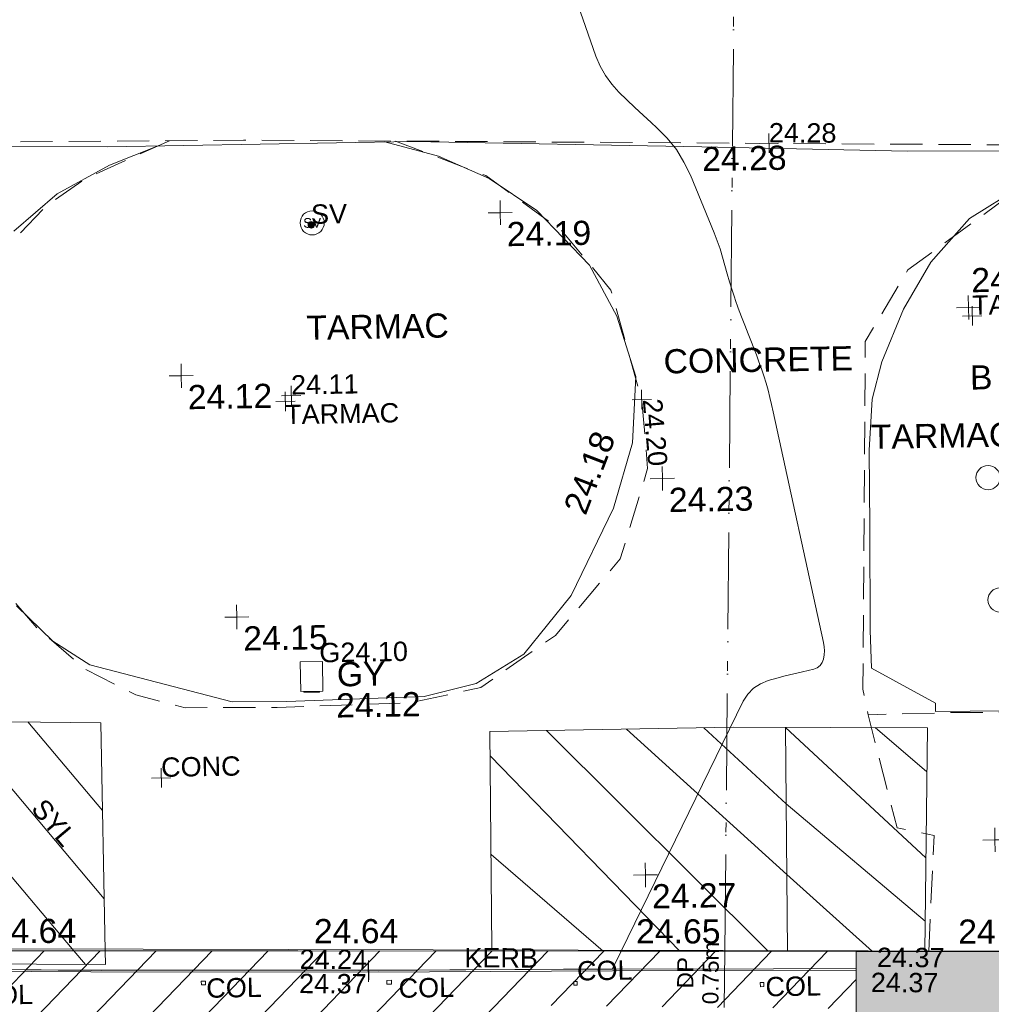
# Model space of a CAD drawing. Header units: millimetres. Extents: x -290717 to 520720, y -88450 to 287762.
# Tile 66 of 256: x -113045 to -97965, y -50018 to -34739. Entities that reach past the tile are written whole.
import ezdxf

# ---------------------------------------------------------------- set-up
doc = ezdxf.new("R2010")
doc.units = ezdxf.units.MM
for name, pattern in [('IMPORT-DASHED _2_', [750, 500, -250]), ('IMPORT-UG_ELEC_STREET LIGHTING_QLB2 _2_', [2700, 1500, -300, 0, -250, 150, -300, 0, -200]), ('IMPORT-UG_WATER_QLB2 _2_', [2500, 1500, -300, 0, -50, 150, -300, 0, -200])]:
    doc.linetypes.add(name, pattern=pattern)
for name, color, linetype, lineweight, true_color in [('00_TOPO_FURN_BOLLARD', 7, 'Continuous', 9, 0x666666), ('00_TOPO_LEVEL_SPOT', 7, 'Continuous', 9, 0x666666), ('00_TOPO_ROAD_MARKING_YELLOW_BOX', 40, 'Continuous', 9, 0xffbf00), ('00_TOPO_SERV_GULLY', 7, 'Continuous', 9, 0x5252a5), ('00_TOPO_SERV_STOP_VALVE', 7, 'Continuous', 9, 0x666666), ('00_UAV_BUILDING_HATCH', 7, 'Continuous', 9, 0x999999), ('00_UAV_BUILDING_OUTLINE', 5, 'Continuous', 9, 0x0000ff), ('12333-PUM-2D-U-0001-C01 - Rev2_REVIT IMPORT_dwg', 7, 'Continuous', 9, 0x767676), ('A_RHA_Line', 7, 'Continuous', 9, 0x00a600), ('COLUMN', 7, 'Continuous', 9, 0xa500a5), ('COLUMN_TXT', 7, 'Continuous', 9, 0xa500a5), ('CONTOURS_MINOR', 7, 'Continuous', 9, 0x00a5a5), ('EAVE', 3, 'Continuous', 9, 0x00ff00), ('GULLY', 7, 'Continuous', 9, 0x7fbfff), ('GULLY_LVL', 7, 'Continuous', 9, 0x7fbfff), ('KERB_BOTTOM', 7, 'Continuous', 9, 0x0000a5), ('KERB_BOTTOM_LVL', 7, 'Continuous', 9, 0x0000a5), ('KERB_BOTTOM_TXT', 7, 'Continuous', 9, 0x0000a5), ('KERB_TOP', 2, 'Continuous', 9, 0xffff00), ('KERB_TOP_LVL', 2, 'Continuous', 9, 0xffff00), ('MARKINGS_YELLOW_LINE', 7, 'Continuous', 9, 0xc0c0c0), ('MARKINGS_YELLOW_LINE_TXT', 7, 'Continuous', 9, 0xc0c0c0), ('PUM-WATER-QLB2', 5, 'IMPORT-UG_WATER_QLB2 _2_', 9, 0x0000ff), ('SLUICEVALVE', 5, 'Continuous', 9, 0x0000ff), ('SLUICEVALVE_TXT', 5, 'Continuous', 9, 0x0000ff), ('SPOT_HEIGHTS_LVL', 7, 'Continuous', 9, 0x00a500)]:
    doc.layers.add(name, color=color, linetype=linetype, lineweight=lineweight, true_color=true_color)
for name, color, linetype, lineweight in [('00_TOPO_ROAD_EDGE', 7, 'Continuous', 9), ('00_TOPO_SURFACE', 7, 'Continuous', 9), ('00_TOPO_SURVEY_TEXT', 7, 'Continuous', 9), ('A_RHA_Detail', 7, 'Continuous', 9), ('CHANGE_OF_SURFACE', 7, 'IMPORT-DASHED _2_', 9), ('CHANGE_OF_SURFACE_LVL', 7, 'Continuous', 9), ('Text', 7, 'Continuous', 9), ('TEXT_TXT', 7, 'Continuous', 9)]:
    doc.layers.add(name, color=color, linetype=linetype, lineweight=lineweight)
doc.styles.add('Arial_1', font='arial.ttf', dxfattribs={"height": 250})
doc.styles.add('Arial_3', font='arial.ttf', dxfattribs={"height": 300})
doc.styles.add('Swis721 Lt BT', font='swissl.ttf', dxfattribs={"height": 400})
doc.styles.add('Swis721 Lt BT_2', font='swissl.ttf', dxfattribs={"height": 375})

# ---------------------------------------------------------------- blocks, each defined once
blk = doc.blocks.new('12333-PUM-2D-U-0001-C01 - Rev2_REVIT IMPORT_dwg_MSL_Bollard_2-2077182-Site Location Plan Existing')
at = {"layer": '00_TOPO_FURN_BOLLARD', "color": 254, "true_color": 0xcccccc}
blk.add_circle((0, 0), 62.5, dxfattribs=at)
blk = doc.blocks.new('12333-PUM-2D-U-0001-C01 - Rev2_REVIT IMPORT_dwg_MSL_Sluice_Valve_SYM-2077186-Site Location Plan Existing')
at = {"layer": '00_TOPO_SERV_STOP_VALVE', "color": 254, "true_color": 0xcccccc}
blk.add_circle((0, 0), 500, dxfattribs=at)
at = {"layer": '00_TOPO_SERV_STOP_VALVE', "insert": (0, 199), "char_height": 400, "width": 785.11, "attachment_point": 2, "line_spacing_factor": 1.005062, "style": 'Swis721 Lt BT'}
blk.add_mtext('SV', dxfattribs=at)
blk = doc.blocks.new('12333-PUM-2D-U-0001-C01 - Rev2_REVIT IMPORT_dwg_MM-2077200-Site Location Plan Existing')
at = {"layer": '00_TOPO_LEVEL_SPOT', "color": 254, "true_color": 0xcccccc, "flags": 128}
for points in [[(500, 0), (0, 0), (0, 500)], [(0, -500), (0, 0), (-500, 0)]]:
    blk.add_lwpolyline(points, dxfattribs=at)
blk = doc.blocks.new('12333-PUM-2D-U-0001-C01 - Rev2_REVIT IMPORT_dwg_MGS62954_T2_Galway_ITM_3d_Rev1-2077680-Site Location Plan Existing')
at = {"layer": '00_UAV_BUILDING_HATCH', "true_color": 0xcccccc}
h = blk.add_hatch(dxfattribs=at)
h.set_pattern_fill('FP_1', color=254, style=0, pattern_type=2)
h.set_pattern_definition([(45, (0, 0), (-441.94173824, 441.94173824), [])])
h.paths.add_polyline_path([(533799643, 725503973), (533800987, 725503952), (533801021, 725506039), (533799669, 725506078), (533799643, 725503975)])
h.paths.add_polyline_path([(533783564, 725505749), (533785011, 725505739), (533785005, 725506367), (533785200, 725506368), (533785196, 725506136), (533787895, 725506094), (533787899, 725506299), (533788101, 725506294), (533788098, 725506084), (533790774, 725506044), (533790778, 725506259), (533790993, 725506251), (533791006, 725506034), (533793672, 725505973), (533793663, 725506193), (533793875, 725506199), (533793887, 725505962), (533796565, 725505923), (533796574, 725506133), (533796772, 725506145), (533796775, 725505912), (533799452, 725505874), (533799455, 725506079), (533799454, 725506084), (533795629, 725506193), (533795655, 725507240), (533801039, 725507087), (533801054, 725507980), (533783627, 725508297), (533783564, 725505764)])
at = {"layer": '00_TOPO_ROAD_EDGE', "color": 254, "true_color": 0xcccccc, "flags": 128}
blk.add_lwpolyline([(533808102, 725520436), (533805853, 725520422), (533803676, 725520359), (533802063, 725520380), (533798878, 725520506), (533794396, 725520667), (533789653, 725520663), (533786568, 725520724), (533784469, 725520764), (533781388, 725520621), (533780701, 725520533)], dxfattribs=at)
at = {"layer": '00_TOPO_ROAD_MARKING_YELLOW_BOX', "color": 254, "true_color": 0xcccccc}
for p, q in [((533796310, 725511490), (533799690, 725508005)), ((533801410, 725511446), (533802200, 725510744)), ((533795427, 725511111), (533798320, 725508030)), ((533795414, 725509580), (533797130, 725508051))]:
    blk.add_line(p, q, dxfattribs=at)
at = {"layer": '00_TOPO_ROAD_MARKING_YELLOW_BOX', "color": 254, "true_color": 0xcccccc, "flags": 128}
for points in [[(533802120, 725507961), (533802220, 725511430), (533799210, 725511490), (533795430, 725511490), (533795402, 725508123)], [(533797550, 725511490), (533800000, 725509190), (533801309, 725507975)], [(533798750, 725511490), (533800010, 725510288), (533802133, 725508430)], [(533802162, 725509410), (533800020, 725511474), (533799990, 725507999)]]:
    blk.add_lwpolyline(points, dxfattribs=at)
at = {"layer": '00_TOPO_SERV_GULLY', "color": 254, "true_color": 0xcccccc}
for p, q in [((533792506, 725512163), (533792506, 725512621)), ((533792506, 725512621), (533792849, 725512621)), ((533792849, 725512621), (533792849, 725512163)), ((533792506, 725512163), (533792849, 725512163))]:
    blk.add_line(p, q, dxfattribs=at)
at = {"layer": '00_TOPO_SURFACE', "color": 254, "true_color": 0xcccccc, "flags": 128}
for points in [[(533790440, 725520664), (533789680, 725520380), (533788860, 725519950), (533788180, 725519380)], [(533788120, 725513570), (533788670, 725513010), (533789240, 725512630), (533791440, 725512020), (533792280, 725512010), (533794420, 725512050), (533795230, 725512240), (533795980, 725512680), (533796730, 725513580), (533797410, 725514920), (533797720, 725515930), (533797790, 725516960), (533797510, 725517900), (533797100, 725518700), (533796300, 725519560), (533795570, 725520070), (533794790, 725520430), (533793960, 725520667)], [(533805570, 725520414), (533804650, 725520200), (533803800, 725519790), (533803010, 725519320), (533802400, 725518650), (533801960, 725517930), (533801610, 725517120), (533801450, 725516540), (533801390, 725515750), (533801380, 725514560), (533801360, 725512960), (533801370, 725512370), (533802350, 725511810), (533802350, 725511680), (533804510, 725511660), (533804442, 725511806)]]:
    blk.add_lwpolyline(points, dxfattribs=at)
at = {"layer": '00_UAV_BUILDING_OUTLINE', "color": 254, "true_color": 0xcccccc, "flags": 128}
blk.add_lwpolyline([(533783627, 725508297), (533787390, 725508228), (533792389, 725508138), (533797389, 725508047), (533801054, 725507980)], dxfattribs=at)
for name, p, xscale, yscale, zscale in [('12333-PUM-2D-U-0001-C01 - Rev2_REVIT IMPORT_dwg_MM-2077200-Site Location Plan Existing', (533795731, 725519536), 0.375, 0.375, 0.375), ('12333-PUM-2D-U-0001-C01 - Rev2_REVIT IMPORT_dwg_MSL_Sluice_Valve_SYM-2077186-Site Location Plan Existing', (533792810, 725519430), 0.375, 0.375, 0.375), ('12333-PUM-2D-U-0001-C01 - Rev2_REVIT IMPORT_dwg_MM-2077200-Site Location Plan Existing', (533802972, 725517939), 0.375, 0.375, 0.375), ('12333-PUM-2D-U-0001-C01 - Rev2_REVIT IMPORT_dwg_MM-2077200-Site Location Plan Existing', (533790737, 725517093), 0.375, 0.375, 0.375), ('12333-PUM-2D-U-0001-C01 - Rev2_REVIT IMPORT_dwg_MM-2077200-Site Location Plan Existing', (533798175, 725515368), 0.375, 0.375, 0.375), ('12333-PUM-2D-U-0001-C01 - Rev2_REVIT IMPORT_dwg_MSL_Bollard_2-2077182-Site Location Plan Existing', (533803229, 725515294), 3, 3, 3), ('12333-PUM-2D-U-0001-C01 - Rev2_REVIT IMPORT_dwg_MSL_Bollard_2-2077182-Site Location Plan Existing', (533803382, 725513393), 3, 3, 3), ('12333-PUM-2D-U-0001-C01 - Rev2_REVIT IMPORT_dwg_MM-2077200-Site Location Plan Existing', (533791533, 725513334), 0.375, 0.375, 0.375), ('12333-PUM-2D-U-0001-C01 - Rev2_REVIT IMPORT_dwg_MM-2077200-Site Location Plan Existing', (533803238, 725509671), 0.375, 0.375, 0.375), ('12333-PUM-2D-U-0001-C01 - Rev2_REVIT IMPORT_dwg_MM-2077200-Site Location Plan Existing', (533797805, 725509222), 0.375, 0.375, 0.375)]:
    blk.add_blockref(name, p, dxfattribs=dict(xscale=xscale, yscale=yscale, zscale=zscale))
at = {"layer": '00_TOPO_FURN_BOLLARD', "insert": (533802975, 725517039), "char_height": 375, "width": 398.91, "attachment_point": 1, "line_spacing_factor": 1.005062, "style": 'Swis721 Lt BT_2'}
blk.add_mtext('B', dxfattribs=at)
at = {"layer": '00_TOPO_LEVEL_SPOT', "char_height": 375, "width": 1495.9, "attachment_point": 1, "line_spacing_factor": 1.005062, "style": 'Swis721 Lt BT_2'}
for s, insert in [('24.19', (533795826, 725519389)), ('24.32', (533803022, 725518549)), ('24.12', (533790832, 725516946)), ('24.23', (533798270, 725515221)), ('24.15', (533791628, 725513187)), ('24.27', (533797900, 725509075))]:
    blk.add_mtext(s, dxfattribs=dict(at, insert=insert))
at = {"layer": '00_TOPO_ROAD_EDGE', "color": 251, "true_color": 0x666666, "insert": (533798878, 725520501), "char_height": 375, "width": 1495.9, "attachment_point": 1, "line_spacing_factor": 1.005062, "style": 'Swis721 Lt BT_2'}
blk.add_mtext('24.28', dxfattribs=at)
at = {"layer": '00_TOPO_SERV_GULLY', "color": 251, "true_color": 0x666666, "char_height": 375, "attachment_point": 1, "line_spacing_factor": 1.005062, "style": 'Swis721 Lt BT_2'}
for s, insert, width in [('GY', (533793070, 725512605), 821.56), ('24.12', (533793052, 725512122), 1495.9)]:
    blk.add_mtext(s, dxfattribs=dict(at, insert=insert, width=width))
at = {"layer": '00_TOPO_SURFACE', "color": 251, "true_color": 0x666666, "insert": (533796625, 725514943), "char_height": 375, "width": 1495.9, "attachment_point": 1, "rotation": 67.9583, "line_spacing_factor": 1.005062, "style": 'Swis721 Lt BT_2'}
blk.add_mtext('24.18', dxfattribs=at)
at = {"layer": '00_TOPO_SURVEY_TEXT', "color": 251, "true_color": 0x666666, "char_height": 375, "attachment_point": 1, "line_spacing_factor": 1.005062, "style": 'Swis721 Lt BT_2'}
for s, insert, width in [('TARMAC', (533792690, 725517990), 2450.43), ('CONCRETE', (533798225, 725517372), 3286.24), ('TARMAC', (533801420, 725516145), 2450.43)]:
    blk.add_mtext(s, dxfattribs=dict(at, insert=insert, width=width))
at = {"layer": '00_UAV_BUILDING_OUTLINE', "color": 251, "true_color": 0x666666, "char_height": 375, "width": 1495.9, "attachment_point": 1, "rotation": 358.9593, "line_spacing_factor": 1.005062, "style": 'Swis721 Lt BT_2'}
for s, insert in [('24.64', (533787649, 725508719)), ('24.64', (533792648, 725508628)), ('24.65', (533797648, 725508537)), ('24.66', (533802647, 725508446))]:
    blk.add_mtext(s, dxfattribs=dict(at, insert=insert))
blk = doc.blocks.new('12333-PUM-2D-U-0001-C01 - Rev2_REVIT IMPORT_dwg_MH_CIR2-2077792-Site Location Plan Existing')
at = {"layer": 'SLUICEVALVE', "color": 161, "true_color": 0xaaaaff}
for p, q in [((-499, -33), (33, 499)), ((-496, 60), (-60, 496)), ((-488, -111), (111, 488)), ((-467, -180), (180, 467)), ((-467, 179), (-179, 467)), ((-438, -241), (241, 438)), ((-403, -296), (296, 403)), ((-362, -345), (345, 362)), ((-315, -388), (388, 315)), ((-263, -425), (425, 263)), ((-204, -456), (456, 204)), ((-138, -480), (480, 138)), ((-64, -496), (496, 64)), ((22, -500), (500, -22)), ((128, -483), (483, -128)), ((305, -396), (396, -305))]:
    blk.add_line(p, q, dxfattribs=at)
at = {"layer": 'SLUICEVALVE', "color": 161, "true_color": 0xaaaaff, "flags": 128}
blk.add_lwpolyline([(475, -154), (500, 0), (475, 154), (404, 293), (293, 404), (154, 475), (0, 500), (-154, 475), (-293, 404), (-404, 293), (-475, 154), (-500, 0), (-475, -154), (-404, -293), (-293, -404), (-154, -475), (0, -500), (154, -475), (293, -404), (404, -293)], close=True, dxfattribs=at)
blk = doc.blocks.new('12333-PUM-2D-U-0001-C01 - Rev2_REVIT IMPORT_dwg_SPOT-2077713-Site Location Plan Existing')
at = {"layer": 'Text', "color": 253, "true_color": 0xaaaaaa}
for p, q in [((-500, 0), (500, 0)), ((0, 500), (0, -500))]:
    blk.add_line(p, q, dxfattribs=at)
blk = doc.blocks.new('12333-PUM-2D-U-0001-C01 - Rev2_REVIT IMPORT_dwg_SPOT-2077769-Site Location Plan Existing')
at = {"layer": 'CHANGE_OF_SURFACE_LVL', "color": 253, "true_color": 0xaaaaaa}
for p, q in [((-500, 0), (500, 0)), ((0, 500), (0, -500))]:
    blk.add_line(p, q, dxfattribs=at)
blk = doc.blocks.new('12333-PUM-2D-U-0001-C01 - Rev2_REVIT IMPORT_dwg_SPOT-2077770-Site Location Plan Existing')
at = {"layer": 'KERB_BOTTOM_LVL', "color": 9, "true_color": 0xaaaae1}
for p, q in [((-500, 0), (500, 0)), ((0, 500), (0, -500))]:
    blk.add_line(p, q, dxfattribs=at)
blk = doc.blocks.new('12333-PUM-2D-U-0001-C01 - Rev2_REVIT IMPORT_dwg_SPOT-2077810-Site Location Plan Existing')
at = {"layer": 'KERB_TOP_LVL', "color": 51, "true_color": 0xffffaa}
for p, q in [((-500, 0), (500, 0)), ((0, 500), (0, -500))]:
    blk.add_line(p, q, dxfattribs=at)
blk = doc.blocks.new('12333-PUM-2D-U-0001-C01 - Rev2_REVIT IMPORT_dwg_SPOT-2077775-Site Location Plan Existing')
at = {"layer": 'SPOT_HEIGHTS_LVL', "color": 9, "true_color": 0xaae1aa}
for p, q in [((-500, 0), (500, 0)), ((0, 500), (0, -500))]:
    blk.add_line(p, q, dxfattribs=at)
blk = doc.blocks.new('12333-PUM-2D-U-0001-C01 - Rev2_REVIT IMPORT_dwg-1620468-Site Location Plan Existing')
at = {"layer": 'CHANGE_OF_SURFACE', "color": 253, "true_color": 0xaaaaaa, "flags": 128}
for points in [[(138224, -95004), (150685, -95122), (166990, -95507)], [(149540, -95111), (148245, -95665), (147608, -96092), (146906, -96794), (146370, -97750), (146196, -98814), (146116, -99886), (146290, -100965), (146739, -101899), (147347, -102631), (148079, -103282), (148868, -103702), (149628, -103912), (151055, -103934), (153118, -103898), (154219, -103680), (155392, -102891), (156420, -101718), (156869, -100328), (156797, -99256), (156348, -97547), (155609, -96620), (154436, -95737), (153045, -95177)], [(161100, -107895), (161214, -106099), (160642, -105969), (160222, -104207), (160149, -103811), (160280, -98416), (160960, -97316), (163603, -95451)], [(163502, -104215), (161441, -104196), (160222, -104207)]]:
    blk.add_lwpolyline(points, dxfattribs=at)
at = {"layer": 'COLUMN', "color": 254, "true_color": 0xe1aae1, "flags": 128}
for points in [[(149804, -108159), (149867, -108159), (149867, -108217), (149804, -108217)], [(152683, -108198), (152756, -108198), (152756, -108259), (152683, -108259)], [(155583, -108267), (155637, -108267), (155637, -108323), (155583, -108323)], [(158478, -108334), (158532, -108334), (158532, -108397), (158478, -108397)]]:
    blk.add_lwpolyline(points, close=True, dxfattribs=at)
at = {"layer": 'CONTOURS_MINOR', "color": 254, "true_color": 0xaae1e1, "flags": 128}
for points in [[(156327, -107808), (158289, -103964), (158363, -103855), (158451, -103764), (158560, -103698), (158681, -103648), (158815, -103615), (158949, -103582), (159083, -103551), (159218, -103522), (159392, -103485), (159446, -103463), (159492, -103431), (159524, -103386), (159547, -103331), (159557, -103267), (159562, -103204), (159559, -103140), (159550, -103076), (158834, -99481), (158810, -99368), (158785, -99256), (158758, -99144), (158729, -99032), (158697, -98921), (158663, -98811), (158626, -98702), (158587, -98593), (158463, -98264), (158414, -98130), (158365, -97996), (158319, -97861), (158274, -97726), (158268, -97708), (158228, -97581), (158190, -97454), (158156, -97325), (158124, -97196), (158090, -97068), (158054, -96940), (158011, -96814), (157966, -96690), (157614, -95789), (157516, -95582), (157402, -95387), (157262, -95208), (157106, -95042), (157017, -94960), (156893, -94842), (156769, -94724), (156647, -94603), (156526, -94482), (156416, -94354), (156320, -94217), (156242, -94069), (156178, -93913), (155798, -92761)], [(145825, -107617), (146558, -107921), (148097, -107962), (148222, -107964), (148242, -107964), (148263, -107965), (148284, -107965), (148305, -107965), (152398, -108042), (156188, -108081), (156327, -107808)]]:
    blk.add_lwpolyline(points, dxfattribs=at)
at = {"layer": 'EAVE', "color": 81, "true_color": 0xaaffaa}
blk.add_line((166991, -108002), (134916, -107370), dxfattribs=at)
at = {"layer": 'GULLY', "color": 254, "true_color": 0xd4e9ff}
blk.add_line((151472, -103706), (151472, -103691), dxfattribs=at)
at = {"layer": 'GULLY', "color": 254, "true_color": 0xd4e9ff, "flags": 128}
blk.add_lwpolyline([(151718, -103691), (151718, -103706), (151472, -103706)], dxfattribs=at)
at = {"layer": 'KERB_BOTTOM', "color": 9, "true_color": 0xaaaae1, "flags": 128}
blk.add_lwpolyline([(159970, -108142), (158687, -108122), (156187, -108083), (152402, -108037), (148093, -107957), (143472, -107850), (142541, -107828)], dxfattribs=at)
at = {"layer": 'KERB_TOP', "color": 51, "true_color": 0xffffaa, "flags": 128}
blk.add_lwpolyline([(159970, -108169), (156186, -108111), (152401, -108064), (148093, -107984), (142540, -107855)], dxfattribs=at)
at = {"layer": 'MARKINGS_YELLOW_LINE', "color": 254, "true_color": 0xeaeaea}
for p, q in [((144879, -104028), (147835, -107654)), ((146049, -104060), (148320, -106854)), ((147183, -104091), (148319, -105485)), ((148321, -107663), (148317, -104122)), ((147835, -107654), (148010, -107868))]:
    blk.add_line(p, q, dxfattribs=at)
at = {"layer": 'MARKINGS_YELLOW_LINE', "color": 254, "true_color": 0xeaeaea, "flags": 128}
for points in [[(148317, -104122), (144097, -104006), (141427, -103933), (141357, -107536)], [(142543, -107747), (144037, -107780), (148321, -107874), (148321, -107663)]]:
    blk.add_lwpolyline(points, dxfattribs=at)
at = {"layer": 'PUM-WATER-QLB2', "color": 161, "true_color": 0xaaaaff}
for p, q in [((157936, -107837), (158687, -79917)), ((157913, -108709), (157936, -107837))]:
    blk.add_line(p, q, dxfattribs=at)
blk.add_blockref('12333-PUM-2D-U-0001-C01 - Rev2_REVIT IMPORT_dwg_MGS62954_T2_Galway_ITM_3d_Rev1-2077680-Site Location Plan Existing', (-533641080, -725615854))
for name, p, xscale, yscale, zscale in [('12333-PUM-2D-U-0001-C01 - Rev2_REVIT IMPORT_dwg_SPOT-2077769-Site Location Plan Existing', (158838, -95314), 0.3, 0.3, 0.3), ('12333-PUM-2D-U-0001-C01 - Rev2_REVIT IMPORT_dwg_MH_CIR2-2077792-Site Location Plan Existing', (151715, -96455), 0.1, 0.1, 0.1), ('12333-PUM-2D-U-0001-C01 - Rev2_REVIT IMPORT_dwg_SPOT-2077713-Site Location Plan Existing', (161948, -98046), 0.3, 0.3, 0.3), ('12333-PUM-2D-U-0001-C01 - Rev2_REVIT IMPORT_dwg_SPOT-2077775-Site Location Plan Existing', (151358, -99098), 0.3, 0.3, 0.3), ('12333-PUM-2D-U-0001-C01 - Rev2_REVIT IMPORT_dwg_SPOT-2077713-Site Location Plan Existing', (151267, -99187), 0.3, 0.3, 0.3), ('12333-PUM-2D-U-0001-C01 - Rev2_REVIT IMPORT_dwg_SPOT-2077769-Site Location Plan Existing', (156797, -99256), 0.3, 0.3, 0.3), ('12333-PUM-2D-U-0001-C01 - Rev2_REVIT IMPORT_dwg_SPOT-2077713-Site Location Plan Existing', (149238, -104995), 0.3, 0.3, 0.3), ('12333-PUM-2D-U-0001-C01 - Rev2_REVIT IMPORT_dwg_SPOT-2077810-Site Location Plan Existing', (152401, -108064), 0.3, 0.3, 0.3), ('12333-PUM-2D-U-0001-C01 - Rev2_REVIT IMPORT_dwg_SPOT-2077770-Site Location Plan Existing', (152402, -108037), 0.3, 0.3, 0.3)]:
    blk.add_blockref(name, p, dxfattribs=dict(xscale=xscale, yscale=yscale, zscale=zscale))
at = {"layer": 'CHANGE_OF_SURFACE_LVL', "char_height": 300, "width": 1256.11, "attachment_point": 1, "line_spacing_factor": 0.941778, "style": 'Arial_3'}
for s, insert, rotation in [('24.28', (158845, -94999), 358.7319), ('24.20', (157111, -99235), 273.8655)]:
    blk.add_mtext(s, dxfattribs=dict(at, insert=insert, rotation=rotation))
at = {"layer": 'COLUMN_TXT', "char_height": 300, "width": 1028.4, "attachment_point": 1, "line_spacing_factor": 0.941778, "style": 'Arial_3'}
for insert in [(155637, -107952), (146329, -108168), (149880, -108120), (152864, -108172), (158557, -108249)]:
    blk.add_mtext('COL', dxfattribs=dict(at, insert=insert))
at = {"layer": 'GULLY_LVL', "insert": (151725, -102946), "char_height": 300, "width": 1645.43, "attachment_point": 1, "line_spacing_factor": 0.941778, "style": 'Arial_3'}
blk.add_mtext('G24.10', dxfattribs=at)
at = {"layer": 'KERB_BOTTOM_LVL', "char_height": 300, "width": 1256.11, "attachment_point": 1, "rotation": 358.7319, "line_spacing_factor": 0.941778, "style": 'Arial_3'}
for s, insert in [('24.24', (151339, -107695)), ('24.37', (160298, -107823))]:
    blk.add_mtext(s, dxfattribs=dict(at, insert=insert))
at = {"layer": 'KERB_BOTTOM_TXT', "insert": (153896, -107716), "char_height": 300, "width": 1362.62, "attachment_point": 1, "rotation": 358.7319, "line_spacing_factor": 0.941778, "style": 'Arial_3'}
blk.add_mtext('KERB', dxfattribs=at)
at = {"layer": 'KERB_TOP_LVL', "char_height": 300, "width": 1256.11, "attachment_point": 1, "rotation": 358.7319, "line_spacing_factor": 0.941778, "style": 'Arial_3'}
for insert in [(151325, -108072), (160197, -108210)]:
    blk.add_mtext('24.37', dxfattribs=dict(at, insert=insert))
at = {"layer": 'MARKINGS_YELLOW_LINE_TXT', "insert": (147429, -105258), "char_height": 300, "width": 940.25, "attachment_point": 1, "rotation": 309.1012, "line_spacing_factor": 0.941778, "style": 'Arial_3'}
blk.add_mtext('SYL', dxfattribs=at)
at = {"layer": 'PUM-WATER-QLB2', "insert": (157192, -108157), "char_height": 250, "width": 1160.03, "attachment_point": 2, "rotation": 88.4602, "line_spacing_factor": 0.941778, "style": 'Arial_1'}
blk.add_mtext('DP\\P0.75m', dxfattribs=at)
at = {"layer": 'SLUICEVALVE_TXT', "insert": (151715, -96140), "char_height": 300, "width": 668.46, "attachment_point": 1, "line_spacing_factor": 0.941778, "style": 'Arial_3'}
blk.add_mtext('SV', dxfattribs=at)
at = {"layer": 'SPOT_HEIGHTS_LVL', "insert": (151358, -98783), "char_height": 300, "width": 1256.11, "attachment_point": 1, "line_spacing_factor": 0.941778, "style": 'Arial_3'}
blk.add_mtext('24.11', dxfattribs=at)
at = {"layer": 'TEXT_TXT', "char_height": 300, "attachment_point": 1, "line_spacing_factor": 0.941778, "style": 'Arial_3'}
for s, insert, width in [('TARMAC', (161948, -97731), 2108.21), ('TARMAC', (151258, -99242), 2108.21), ('CONC', (149238, -104680), 1469.14)]:
    blk.add_mtext(s, dxfattribs=dict(at, insert=insert, width=width))

msp = doc.modelspace()

# ---------------------------------------------------------------- hatches: boundary and pattern name
at = {"layer": 'A_RHA_Detail', "true_color": 0xc0c0c0}
h = msp.add_hatch(color=9, dxfattribs=at)
h.paths.add_polyline_path([(-80881, -68503), (-80401, -68483), (-80401, -62985), (-24475, -63009), (-24456, -50840), (-36623, -50832), (-36623, -44229), (-50959, -44214), (-50959, -42574), (-54564, -42571), (-54566, -45054), (-92409, -45027), (-92412, -49202), (-100062, -49202), (-100052, -64853), (-86121, -64853), (-86092, -62958), (-84861, -62958), (-84855, -68240), (-80871, -68240)])
h.paths.add_polyline_path([(-137239, -68462), (-132720, -68433), (-132847, -62850), (-130455, -62917), (-130498, -61356), (-117581, -61423), (-117492, -49184), (-125137, -49178), (-125134, -45033), (-163007, -45006), (-163007, -44090), (-163124, -44090), (-163123, -42384), (-166564, -42384), (-166565, -44044), (-193158, -44025), (-193195, -62864), (-137270, -62917), (-137254, -65680)])
h.paths.add_polyline_path([(120311, -32334), (120312, -31611), (133451, -31638), (133469, -19718), (121296, -19692), (121320, -8191), (112277, -8172), (112263, -14811), (78286, -14740), (78293, -8167), (76546, -8163), (69356, -8153), (69354, -9157), (68373, -9155), (68373, -13706), (69334, -13708), (69325, -16250), (66623, -16250), (66620, -17995), (65989, -17995), (65985, -19731), (57152, -19712), (57127, -31560), (70278, -31587), (70278, -32272), (78264, -32285), (78267, -31020), (112336, -31091), (112336, -32318), (119781, -32333)])
h.paths.add_polyline_path([(7504, -1791), (15482, -674), (15484, 148), (56188, 206), (56156, 14338), (18017, 14236), (17968, 34313), (21727, 34324), (21709, 40608), (18010, 40608), (17996, 45484), (9770, 45421), (3966, 45443), (3985, 14177), (1023, 14177), (-277, 14191), (-232, 5977), (-226, 194), (1220, 180), (7478, 143), (7489, -674)])
h.paths.add_polyline_path([(77756, 53), (77730, 1700), (94464, 1660), (94606, 17991), (88810, 18015), (88800, 14437), (69414, 14458), (69377, 100), (70761, 92)])
h.paths.add_polyline_path([(61252, 46454), (105775, 46473), (105768, 61853), (92285, 61853), (92309, 65784), (96107, 65768), (96060, 75209), (101085, 75072), (104988, 74765), (108404, 74364), (112009, 73787), (115645, 73050), (116891, 72762), (120209, 71893), (120865, 71704), (124136, 70670), (127436, 69481), (127820, 69395), (128274, 69332), (128732, 69307), (129190, 69320), (129645, 69372), (130095, 69461), (130535, 69588), (130963, 69751), (131376, 69950), (131771, 70182), (132163, 70461), (132496, 70742), (132821, 71065), (133117, 71414), (133384, 71787), (133617, 72179), (133817, 72591), (133983, 73018), (134112, 73458), (134204, 73907), (134258, 74362), (134273, 74820), (134251, 75277), (134190, 75731), (134091, 76179), (133955, 76617), (133783, 77041), (133576, 77450), (133336, 77840), (133064, 78209), (132762, 78554), (132432, 78872), (132077, 79161), (131698, 79420), (131300, 79646), (131094, 79746), (132146, 83110), (122788, 86283), (121604, 82800), (117096, 83871), (116842, 83526), (116121, 91222), (110238, 91274), (110194, 90435), (104988, 90486), (104973, 94310), (103746, 94310), (103840, 122852), (96365, 122932), (96350, 123952), (104556, 123902), (104607, 120249), (125503, 120134), (125662, 137657), (114480, 137699), (114382, 129150), (104644, 129188), (104578, 126217), (101184, 126159), (101265, 135959), (89967, 135989), (89928, 125824), (93631, 125841), (93581, 122932), (88697, 122905), (88679, 95739), (86378, 95739), (86378, 96178), (83280, 96201), (83274, 95736), (70170, 95733), (70166, 96272), (66675, 96257), (66655, 95756), (65785, 95756), (65888, 117471), (53473, 117488), (53434, 98570), (40649, 98570), (40610, 94406), (38854, 94410), (38849, 89464), (40612, 89518), (40665, 86258), (38372, 86306), (38370, 76901), (50938, 76944), (50923, 74599), (56485, 74589), (56485, 75195), (92465, 75233), (92646, 71767), (89811, 69363), (85313, 69361), (85313, 66907), (75210, 66903), (75210, 63816), (70819, 63816), (70819, 64253), (69457, 64253), (69456, 66902), (61303, 66899), (61305, 63970), (70500, 63970), (70500, 61853), (61246, 61849), (61252, 46455)])
h.paths.add_polyline_path([(-17153, 48569), (-17153, 60770), (-29363, 60775), (-29363, 67399), (-43507, 67405), (-43489, 69093), (-45766, 69109), (-45794, 67405), (-47272, 67404), (-47272, 66455), (-86005, 66469), (-86007, 60522), (-92663, 60522), (-92667, 50184), (-79752, 50180), (-79752, 48591), (-17158, 48569)])
h.paths.add_polyline_path([(-201056, 48629), (-138378, 48635), (-138378, 50133), (-125468, 50134), (-125469, 60566), (-132187, 60566), (-132187, 66533), (-170643, 66806), (-170643, 67739), (-200340, 67489), (-200349, 60828), (-201058, 60828), (-201057, 51102)])
h.paths.add_polyline_path([(-240052, 54769), (-239444, 54811), (-239187, 54842), (-238765, 54941), (-238382, 55122), (-237990, 55355), (-237269, 55936), (-237030, 56229), (-236793, 56569), (-236555, 57004), (-236433, 57267), (-236300, 57753), (-236251, 58017), (-236236, 58516), (-236233, 58988), (-236214, 59823), (-236364, 59821), (-236634, 60698), (-236392, 61432), (-236225, 61435), (-236202, 62638), (-232564, 62639), (-232564, 63049), (-232732, 63049), (-232860, 63458), (-232732, 63914), (-232561, 63914), (-232522, 70598), (-240629, 70599), (-240630, 72351), (-246413, 72347), (-246413, 70616), (-254450, 70619), (-254455, 70754), (-254470, 73192), (-263883, 73268), (-263902, 68261), (-263715, 68260), (-263553, 67820), (-263719, 67392), (-263914, 67392), (-263957, 58634), (-260181, 58611), (-260192, 56354), (-257185, 56339), (-257213, 57093), (-257339, 57093), (-257471, 57532), (-257339, 58062), (-257203, 58064), (-257174, 58599), (-256478, 58575), (-256478, 58789), (-256013, 58912), (-255397, 58781), (-255397, 58596), (-243810, 58586), (-243805, 58352), (-243741, 57885), (-243619, 57422), (-243424, 56944), (-243247, 56608), (-243003, 56250), (-242732, 55933), (-242372, 55603), (-242141, 55425), (-241805, 55217), (-241529, 55077), (-241101, 54917), (-240836, 54841), (-240453, 54789), (-240203, 54777)])
h.paths.add_polyline_path([(40277, 59895), (40329, 69197), (36589, 69218), (36619, 74674), (32264, 74687), (32233, 69156), (11917, 69270), (11967, 78219), (29088, 78123), (29143, 88141), (15719, 88216), (15733, 90590), (4594, 90652), (4525, 78265), (10097, 78234), (10077, 74773), (4548, 74804), (4466, 60107), (19126, 60025), (19140, 62528), (31739, 62457), (31725, 59943), (38370, 59906)])
h.paths.add_polyline_path([(-246083, 72334), (-246083, 72334), (-246208, 72334)])
h.paths.add_polyline_path([(-114575, 112178), (-114575, 112178), (-114707, 115802)])
h.paths.add_polyline_path([(-154700, 101760), (-114382, 101776), (-114382, 106927), (-113756, 106927), (-113758, 111847), (-114432, 111847), (-114432, 112178), (-114575, 112178), (-114579, 121707), (-123057, 121707), (-123069, 156453), (-119381, 156454), (-119381, 160166), (-115501, 160167), (-115503, 166207), (-132412, 166600), (-132412, 166666), (-135275, 166665), (-135275, 166628), (-135911, 166628), (-135911, 166352), (-152521, 166346), (-152518, 159143), (-150699, 159118), (-150756, 122561), (-151059, 122561), (-151061, 121302), (-154138, 121373), (-154138, 121865), (-154704, 121867), (-154689, 119352), (-154746, 119352), (-154746, 118722), (-160794, 118749), (-160794, 119411), (-163852, 119422), (-163855, 118762), (-167569, 118779), (-166635, 124395), (-166844, 124471), (-167569, 124708), (-168028, 124841), (-168631, 124991), (-169238, 125117), (-169850, 125220), (-170466, 125298), (-171089, 125352), (-171704, 125381), (-172325, 125386), (-172782, 125375), (-173402, 125337), (-174019, 125276), (-174634, 125190), (-175245, 125081), (-176047, 124896), (-176665, 124725), (-177045, 124609), (-177632, 124405), (-176665, 118819), (-177559, 118822), (-177662, 125263), (-176365, 126543), (-159462, 126320), (-157058, 128609), (-157061, 136153), (-158639, 137740), (-159352, 137740), (-161634, 140201), (-168728, 140257), (-171035, 137943), (-174184, 137943), (-176460, 140292), (-177342, 140292), (-177342, 140358), (-183429, 140356), (-185922, 137917), (-185922, 131757), (-186907, 131757), (-187725, 130810), (-187724, 127376), (-186481, 126305), (-186479, 122327), (-185176, 121059), (-180304, 121059), (-180304, 118802), (-193555, 118802), (-193555, 133118), (-192594, 133118), (-192594, 134201), (-192225, 134201), (-192226, 136615), (-192595, 136615), (-192595, 137734), (-193589, 137734), (-193589, 147475), (-193163, 147493), (-192607, 147551), (-192360, 147590), (-192200, 147617), (-191883, 147683), (-191569, 147762), (-191020, 147932), (-190951, 147956), (-190648, 148071), (-190350, 148198), (-190057, 148336), (-189770, 148486), (-189375, 148717), (-189133, 148873), (-188868, 149059), (-188610, 149255), (-188355, 149465), (-188080, 149714), (-187885, 149902), (-187538, 150274), (-187446, 150378), (-187241, 150629), (-187046, 150888), (-186862, 151154), (-186546, 151670), (-186524, 151707), (-163675, 151670), (-163688, 148134), (-157304, 148136), (-157304, 155760), (-157557, 155765), (-157556, 166678), (-187009, 166700), (-187013, 162054), (-188707, 162045), (-188706, 155022), (-188738, 154651), (-188799, 154283), (-188857, 154035), (-188966, 153679), (-189103, 153333), (-189266, 152998), (-189455, 152677), (-189645, 152421), (-189917, 152104), (-190213, 151809), (-190531, 151539), (-190869, 151294), (-191225, 151076), (-191598, 150887), (-192093, 150683), (-192485, 150570), (-192904, 150482), (-193187, 150441), (-193594, 150407), (-193595, 151460), (-205369, 151455), (-205354, 113350), (-207187, 113349), (-207184, 105991), (-205313, 105991), (-205311, 101770), (-175489, 101781), (-175489, 110890), (-154703, 110898), (-154701, 103310)])
h.paths.add_polyline_path([(193736, 113048), (208865, 114991), (208976, 114127), (216448, 115086), (216039, 118272), (232649, 120405), (233426, 114352), (240632, 115278), (239855, 121330), (256407, 123456), (257092, 118089), (264572, 119041), (261878, 138525), (259179, 138222), (259197, 137439), (254686, 136897), (255413, 131315), (240853, 129522), (239771, 137919), (240650, 138010), (240062, 142777), (239166, 142685), (237631, 151018), (266173, 154561), (271297, 142612), (276532, 144861), (274942, 148528), (302075, 160135), (300216, 164320), (301528, 164907), (300405, 167478), (299017, 166946), (295627, 174519), (294333, 177537), (287289, 174519), (289428, 169661), (272957, 162557), (271943, 164897), (267016, 162764), (268502, 159357), (265200, 157946), (226856, 153147), (227510, 148852), (228281, 141179), (227302, 141050), (227895, 136433), (228749, 136524), (229602, 128024), (217691, 126494), (217642, 126874), (215139, 126553), (215195, 126113), (215016, 126090), (214841, 127450), (192259, 124549), (193486, 114991)])
h.paths.add_polyline_path([(-78076, 117606), (-78076, 117610), (-78070, 129486), (-74723, 129478), (-74723, 125436), (-48016, 125380), (-47997, 135873), (-61198, 135902), (-74715, 135924), (-74724, 131865), (-78070, 131873), (-78063, 149550), (-58292, 149542), (-58292, 148946), (-37708, 148938), (-37708, 159740), (-44148, 159743), (-44148, 162961), (-49830, 162961), (-49831, 160632), (-78494, 160644), (-78494, 161615), (-78739, 161615), (-78692, 168188), (-90845, 168127), (-90963, 152687), (-89065, 152686), (-89080, 117610), (-78375, 117606)])
h.paths.add_polyline_path([(69255, 129236), (69260, 136168), (86068, 136131), (86009, 164703), (58790, 164724), (58790, 170119), (54460, 170122), (54457, 166153), (47042, 166159), (47041, 164669), (39173, 164675), (39173, 164079), (17015, 164095), (17002, 147267), (12660, 147267), (12654, 139138), (17031, 139135), (17025, 129935), (39191, 129919), (39191, 129258), (69014, 129236)])
h.paths.add_polyline_path([(39266, 139468), (33051, 139484), (33088, 153428), (39278, 153412), (39278, 152830), (43058, 152820), (43025, 140093), (39267, 140093)])
h.paths.add_polyline_path([(1980, 189123), (18699, 189180), (18678, 195254), (24349, 195273), (24335, 199551), (28830, 199566), (28798, 208816), (24335, 208806), (24334, 209113), (16812, 209088), (16807, 208844), (6772, 208809), (6797, 201489), (-8471, 201437), (-8471, 200429), (-11856, 200418), (-11824, 190892), (-7615, 190905), (-7615, 190171), (-4609, 190169), (-4608, 190917), (1973, 190939), (1977, 189837)])
h.paths.add_polyline_path([(-20506, 190640), (-20122, 206347), (-41550, 207015), (-41462, 210450), (-31391, 210152), (-31079, 223863), (-44305, 224231), (-44491, 211866), (-47510, 211943), (-47723, 203659), (-47076, 203635), (-47175, 199532), (-46801, 199520), (-46874, 195479), (-44600, 195425), (-44686, 192243), (-38074, 192136), (-38104, 191127), (-21538, 190669)])
h.paths.add_polyline_path([(16801, 195962), (9657, 196015), (9644, 199514), (11632, 199486), (11632, 203322), (16807, 203391), (16801, 195984)])
h.paths.add_polyline_path([(122085, 200536), (122088, 206386), (125211, 206386), (125211, 206646), (126203, 206646), (126203, 207041), (130401, 206979), (130444, 209883), (126203, 209946), (126203, 214624), (127365, 214624), (127365, 225380), (126160, 225380), (126207, 241475), (119483, 241496), (119479, 246182), (109944, 246175), (109953, 233033), (115001, 233033), (115000, 208653), (112026, 208653), (112024, 200539), (122025, 200536)])
h.paths.add_polyline_path([(30087, 200987), (38031, 201029), (38031, 202923), (38110, 202923), (38067, 208828), (38013, 208828), (38012, 209013), (30045, 208970), (30061, 205986)])
h.paths.add_polyline_path([(195986, 205662), (202897, 206052), (202677, 209946), (195766, 209555)])
h.paths.add_polyline_path([(-91652, 206393), (-79454, 206433), (-79629, 238246), (-68904, 238215), (-68919, 246314), (-68757, 246313), (-68755, 246639), (-79620, 246651), (-79607, 247344), (-82155, 247318), (-82155, 247488), (-91641, 247473), (-91639, 246846), (-131470, 246641), (-131470, 250160), (-142857, 250177), (-142864, 246220), (-165119, 246272), (-165040, 253908), (-178677, 253930), (-178700, 238177), (-138599, 238209), (-138548, 206628), (-126647, 206572), (-126667, 234826), (-124963, 234826), (-124969, 234688), (-91596, 234664), (-91651, 207156)])
h.paths.add_polyline_path([(142124, 209114), (152768, 209127), (152745, 227013), (142101, 226999), (142122, 210583)])
h.paths.add_polyline_path([(168999, 209275), (169027, 226860), (161687, 226877), (161648, 209291), (168847, 209275)])
h.paths.add_polyline_path([(49761, 218477), (49794, 223316), (41274, 223363), (41274, 223291), (32187, 223352), (32202, 225553), (20082, 225635), (20035, 218708), (31566, 218630), (31566, 218599), (49547, 218478)])
h.paths.add_polyline_path([(162362, 234154), (162367, 241590), (135261, 241631), (135249, 234198), (160249, 234157)])
h.paths.add_polyline_path([(176459, 246710), (176516, 252173), (168884, 252253), (168935, 257069), (164355, 257117), (164296, 251512), (164417, 251511), (164368, 246837), (172300, 246753)])

# ---------------------------------------------------------------- linework, layer by layer
at = {"layer": 'A_RHA_Line', "color": 7}
for p, q in [((-92412, -49202), (-100062, -49196)), ((-100062, -49196), (-100052, -64853))]:
    msp.add_line(p, q, dxfattribs=at)

# ---------------------------------------------------------------- block references
at = {"layer": '12333-PUM-2D-U-0001-C01 - Rev2_REVIT IMPORT_dwg', "color": 254, "linetype": 'IMPORT-UG_ELEC_STREET LIGHTING_QLB2 _2_', "true_color": 0xffd4d4, "rotation": 0.9999999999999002}
msp.add_blockref('12333-PUM-2D-U-0001-C01 - Rev2_REVIT IMPORT_dwg-1620468-Site Location Plan Existing', (-261895, 55870), dxfattribs=at)

doc.saveas('drawing.dxf')
